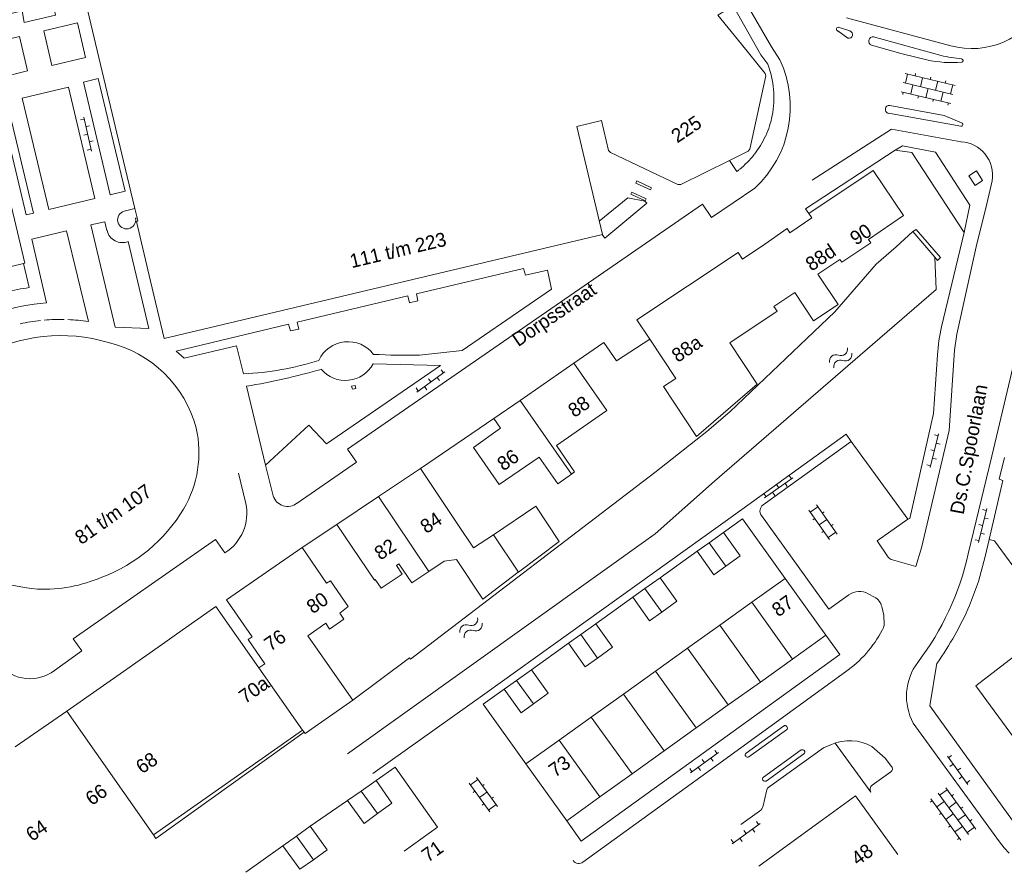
# Model space of a CAD drawing. Header units: metres. Extents: x 86385 to 87348, y 451052 to 451596.
# Tile 18 of 25: x 87032 to 87159, y 451052 to 451162. Entities that reach past the tile are written whole.
import ezdxf

# ---------------------------------------------------------------- set-up
doc = ezdxf.new("R2010")
doc.units = ezdxf.units.M
doc.linetypes.add('RI-HWA', pattern=[7.4, 5, -2.4])
for name, color, linetype, lineweight in [('B-WE-RI-HWA_TRANSPORTLEIDING-G', 150, 'RI-HWA', 18), ('bijgebouw', 8, 'Continuous', 0), ('dakrand', 8, 'Continuous', 0), ('hoofdgebouw', 8, 'Continuous', 0), ('huisnummer', 8, 'Continuous', 0), ('kant open verharding', 8, 'Continuous', 0), ('kant verharding', 8, 'Continuous', 0), ('kant water (FD)', 8, 'Continuous', 0), ('muur', 8, 'Continuous', 0), ('open verharding 2', 8, 'Continuous', 0), ('open verharding 4', 8, 'Continuous', 0), ('open verharding 6', 8, 'Continuous', 0), ('overig lijnvormig object', 8, 'Continuous', 0), ('straatnaam', 8, 'Continuous', 0), ('tussenmuur', 8, 'Continuous', 0), ('walbescherming', 8, 'Continuous', 0), ('water', 8, 'Continuous', 0)]:
    doc.layers.add(name, color=color, linetype=linetype, lineweight=lineweight)
doc.styles.add('Style-WORKING', font='WORKING.shx')

# ---------------------------------------------------------------- blocks, each defined once
blk = doc.blocks.new('OVTP6')
at = {"layer": 'open verharding 6', "color": 7, "linetype": 'Continuous', "lineweight": 0}
for p, q in [((0, 0), (4.5, 0)), ((0.25, 0), (0.25, 0.5)), ((1.25, 0), (1.25, -0.5)), ((2.25, 0), (2.25, 0.5)), ((3.25, 0), (3.25, -0.5)), ((4.25, 0), (4.25, 0.5))]:
    blk.add_line(p, q, dxfattribs=at)
blk = doc.blocks.new('OVTP4')
at = {"layer": 'open verharding 4', "color": 7, "linetype": 'Continuous', "lineweight": 0}
for p, q in [((1.3, 1.5), (1.3, 1.2)), ((3.3, 1.5), (3.3, 1.2)), ((5.3, 1.5), (5.3, 1.2)), ((0, 1.2), (6.6, 1.2)), ((0, 0), (6.6, 0)), ((0.3, 1.2), (0.3, 0)), ((1.3, 0), (1.3, -1.2)), ((2.3, 1.2), (2.3, 0)), ((3.3, 0), (3.3, -1.2)), ((4.3, 1.2), (4.3, 0)), ((5.3, 0), (5.3, -1.2)), ((6.3, 1.2), (6.3, 0)), ((0, -1.2), (6.6, -1.2)), ((0.3, -1.2), (0.3, -1.5)), ((2.3, -1.2), (2.3, -1.5)), ((4.3, -1.2), (4.3, -1.5)), ((6.3, -1.2), (6.3, -1.5))]:
    blk.add_line(p, q, dxfattribs=at)
blk = doc.blocks.new('OV2')
at = {"layer": 'open verharding 2', "color": 7, "linetype": 'Continuous', "lineweight": 0}
for p, q in [((0.27, -2.31), (0.27, 2.29)), ((0.27, 1.99), (1.47, 1.99)), ((1.47, -2.31), (1.47, 2.29)), ((-0.03, 0.99), (0.27, 0.99)), ((1.77, 0.99), (1.47, 0.99)), ((-0.03, -1.01), (0.27, -1.01)), ((0.27, -0.01), (1.47, -0.01)), ((1.77, -1.01), (1.47, -1.01)), ((0.27, -2.01), (1.47, -2.01))]:
    blk.add_line(p, q, dxfattribs=at)
blk = doc.blocks.new('WA')
at = {"layer": 'water', "color": 7, "linetype": 'Continuous', "lineweight": 0}
for centre, start, end in [((0.73, 0), 28.0724, 151.9274), ((2.23, 0.8), 208.0724, 331.9274), ((0.73, -0.9), 28.0724, 151.9274), ((2.23, -0.1), 208.0724, 331.9274)]:
    blk.add_arc(centre, 0.85, start, end, dxfattribs=at)
blk = doc.blocks.new('A$Cf75df683')
at = {"layer": 'bijgebouw', "linetype": 'Continuous', "lineweight": 13}
for p, q in [((87122.79, 451095.69), (87120.93, 451094.36)), ((87120.93, 451094.36), (87119.37, 451093.25)), ((87114.59, 451089.83), (87112.63, 451088.44)), ((87112.63, 451088.44), (87111.07, 451087.32)), ((87106.28, 451083.9), (87104.34, 451082.51)), ((87104.34, 451082.51), (87102.76, 451081.38)), ((87097.98, 451077.96), (87096.05, 451076.58)), ((87096.05, 451076.58), (87094.46, 451075.44)), ((87077.92, 451063.64), (87075.99, 451062.29)), ((87075.99, 451062.29), (87074.23, 451061.05)), ((87069.4, 451057.73), (87067.63, 451056.46)), ((87067.63, 451056.46), (87065.88, 451055.21))]:
    blk.add_line(p, q, dxfattribs=at)
at = {"layer": 'bijgebouw', "linetype": 'Continuous', "lineweight": 13, "flags": 128}
for points in [[(87123.11, 451091.33), (87124.96, 451092.67), (87122.79, 451095.69)], [(87119.37, 451093.25), (87121.56, 451090.21), (87123.11, 451091.33)], [(87114.82, 451085.39), (87116.78, 451086.79), (87114.59, 451089.83)], [(87111.07, 451087.32), (87113.24, 451084.27), (87114.82, 451085.39)], [(87106.52, 451079.47), (87108.47, 451080.85), (87106.28, 451083.9)], [(87102.76, 451081.38), (87104.93, 451078.33), (87106.52, 451079.47)], [(87098.23, 451073.54), (87100.15, 451074.92), (87097.98, 451077.96)], [(87094.46, 451075.44), (87096.65, 451072.4), (87098.23, 451073.54)], [(87078.08, 451059.37), (87079.93, 451060.72), (87077.92, 451063.64)], [(87074.23, 451061.05), (87076.35, 451058.11), (87078.08, 451059.37)], [(87069.81, 451053.42), (87071.59, 451054.69), (87069.4, 451057.73)], [(87065.88, 451055.21), (87068.07, 451052.19), (87069.81, 451053.42)]]:
    blk.add_lwpolyline(points, dxfattribs=at)
at = {"layer": 'dakrand', "linetype": 'Continuous', "lineweight": 0}
blk.add_line((87090.5, 451093.68), (87088.47, 451096.72), dxfattribs=at)
at = {"layer": 'dakrand', "linetype": 'Continuous', "lineweight": 0, "flags": 128}
for points in [[(87116.62, 451115.58), (87115.04, 451114.52), (87119.32, 451108.08), (87127.15, 451114.82), (87123.59, 451120.2)], [(87080.53, 451091.43), (87081.27, 451090.31), (87078.55, 451088.49), (87077.8, 451089.61)], [(87084.73, 451090.64), (87082.52, 451089.16), (87080.86, 451091.65)], [(87088.31, 451092.21), (87086.71, 451091.96), (87084.73, 451090.64)]]:
    blk.add_lwpolyline(points, dxfattribs=at)
at = {"layer": 'hoofdgebouw', "linetype": 'Continuous', "lineweight": 13}
for p, q in [((87047.03, 451136.31), (87046.74, 451137.53)), ((87029.32, 451129.71), (87032.38, 451130.44)), ((87113.26, 451120.64), (87116.62, 451115.58)), ((87103.46, 451117.55), (87096.53, 451112.75)), ((87096.53, 451112.75), (87093.14, 451110.4)), ((87083.65, 451103.96), (87078.24, 451100.35)), ((87088.47, 451096.72), (87083.65, 451103.96)), ((87078.24, 451100.35), (87072.83, 451096.73)), ((87093.06, 451095.4), (87090.5, 451093.68)), ((87080.53, 451091.43), (87080.86, 451091.65)), ((87130.76, 451089.76), (87126.44, 451086.67)), ((87135.99, 451082.41), (87130.76, 451089.76)), ((87126.44, 451086.67), (87122.3, 451083.7)), ((87122.3, 451083.7), (87118.15, 451080.74)), ((87131.69, 451079.34), (87135.99, 451082.41)), ((87118.15, 451080.74), (87114.01, 451077.77)), ((87127.55, 451076.37), (87131.69, 451079.34)), ((87114.01, 451077.77), (87109.86, 451074.8)), ((87123.41, 451073.4), (87127.55, 451076.37)), ((87109.86, 451074.8), (87105.71, 451071.84)), ((87031.29, 451068), (87037.98, 451072.61)), ((87119.26, 451070.43), (87123.41, 451073.4)), ((87105.71, 451071.84), (87101.57, 451068.87)), ((87068.4, 451070.15), (87049.17, 451056.62)), ((87068.4, 451070.15), (87068.64, 451069.88)), ((87115.12, 451067.46), (87119.26, 451070.43)), ((87101.57, 451068.87), (87097.25, 451065.78)), ((87110.97, 451064.5), (87115.12, 451067.46)), ((87097.25, 451065.78), (87102.54, 451058.45)), ((87106.83, 451061.53), (87110.97, 451064.5)), ((87102.54, 451058.45), (87106.83, 451061.53)), ((87139.83, 451061.66), (87135.58, 451058.57)), ((87145.32, 451054.09), (87139.83, 451061.66)), ((87135.58, 451058.57), (87131.47, 451055.58)), ((87085.84, 451057.6), (87081.54, 451054.53)), ((87049.17, 451056.62), (87049.47, 451056.17)), ((87131.47, 451055.58), (87127.35, 451052.58))]:
    blk.add_line(p, q, dxfattribs=at)
at = {"layer": 'hoofdgebouw', "linetype": 'Continuous', "lineweight": 13, "flags": 128}
for points in [[(87032.38, 451130.44), (87032.52, 451130.48), (87025.17, 451161.39), (87032.2, 451163.06), (87032.45, 451161.57), (87036.48, 451162.5), (87036.2, 451164.08), (87040.18, 451165.03)], [(87046.74, 451137.53), (87045.49, 451142.75), (87040.18, 451165.03)], [(87122.04, 451162.52), (87125.11, 451158.75), (87128.16, 451154.98), (87128.25, 451154.65), (87126.19, 451145.2), (87125.97, 451144.93), (87123.56, 451143.74)], [(87047.03, 451136.31), (87047.13, 451135.9), (87046.94, 451135.85), (87048.79, 451128.15), (87048.75, 451128.14), (87050.53, 451120.74), (87107.14, 451134.18), (87103.83, 451148.13), (87107.02, 451148.89), (87107.93, 451145.01), (87108.18, 451144.76), (87116.91, 451140.61), (87117.27, 451140.65), (87123.56, 451143.74)], [(87123.59, 451120.2), (87129.72, 451124.26), (87129.29, 451124.89), (87132, 451126.66), (87134.43, 451123.02), (87137.58, 451125.15), (87134.96, 451129.04), (87137.81, 451130.96), (87138.07, 451130.58), (87141.81, 451133.08), (87141.5, 451133.54), (87146.06, 451136.62), (87142.14, 451142.43), (87133.82, 451136.87)], [(87133.82, 451136.87), (87134.2, 451136.31), (87131.37, 451134.37), (87131, 451134.93), (87128.13, 451132.94), (87125.23, 451130.99), (87124.68, 451131.84), (87111.6, 451123.13), (87113.26, 451120.64)], [(87103.14, 451103.22), (87103.55, 451103.51), (87101.2, 451106.94), (87107.72, 451111.43), (87103.46, 451117.55)], [(87093.14, 451110.4), (87093.99, 451109.14), (87090.48, 451106.68), (87093.8, 451101.86), (87098.99, 451105.42), (87101.37, 451101.97), (87103.14, 451103.22)], [(87096.29, 451090.57), (87101.56, 451094.54), (87098.54, 451099.07), (87093.06, 451095.4)], [(87072.83, 451096.73), (87077.69, 451089.53), (87077.8, 451089.61)], [(87068.35, 451093.76), (87058.59, 451086.98), (87061.9, 451082.21), (87061.37, 451081.85), (87063.53, 451078.73), (87062.76, 451078.19)], [(87074.9, 451074.01), (87074.7, 451074.31), (87069.11, 451082.35), (87071.42, 451083.96), (87071.91, 451083.19), (87073.74, 451084.49), (87073.23, 451085.24), (87074.29, 451086.11), (87072.01, 451089.44), (87071.52, 451089.12), (87068.35, 451093.76)], [(87088.31, 451092.21), (87091.71, 451087.09), (87096.28, 451090.56), (87096.29, 451090.57)], [(87037.98, 451072.61), (87044.85, 451077.43), (87050.6, 451081.47), (87052.15, 451082.56), (87057.2, 451086.11), (87062.76, 451078.19)], [(87165.68, 451083.78), (87155.37, 451075.88), (87160.72, 451068.62), (87165.15, 451072.06), (87164.55, 451072.79), (87171.17, 451077.84), (87171.77, 451077.04), (87173.99, 451078.74), (87169.6, 451084.53)], [(87068.64, 451069.88), (87068.75, 451069.72), (87074.9, 451074.01)]]:
    blk.add_lwpolyline(points, dxfattribs=at)
at = {"layer": 'hoofdgebouw', "linetype": 'Continuous', "lineweight": 13}
for centre, radius, start, end in [((87037.19, 451099.86), 21.26, 73.1497, 119.1268), ((87039.71, 451105.15), 15.5, 15.0729, 76.4332), ((87040.53, 451106.02), 14.5, 329.6572, 12.5639), ((87036.95, 451116.26), 28.05, 240.8167, 264.3119), ((87034.78, 451108.22), 19.88, 268.2431, 292.8349)]:
    blk.add_arc(centre, radius, start, end, dxfattribs=at)
at = {"layer": 'hoofdgebouw', "linetype": 'Continuous', "lineweight": 13, "extrusion": (0, 0, -1)}
blk.add_arc((-87035.02, 451109.57), 21.04, 211.1012, 249.2043, dxfattribs=at)
at = {"layer": 'kant open verharding', "linetype": 'Continuous', "lineweight": 0}
for p, q in [((87152.14, 451158.56), (87138.67, 451162.14)), ((87138.87, 451159.52), (87137.54, 451160.46)), ((87142.18, 451159.69), (87150.89, 451157.3)), ((87153.43, 451148.15), (87144.09, 451149.83)), ((87144.5, 451147.77), (87134.23, 451141.21)), ((87153.47, 451146.16), (87144.5, 451147.77)), ((87144.98, 451145.07), (87145.9, 451145.63)), ((87124.53, 451142.33), (87123.56, 451143.74)), ((87156.82, 451138.15), (87157.48, 451141.12)), ((87154.59, 451137.97), (87153.88, 451134.42)), ((87155.44, 451132.58), (87156.82, 451138.15)), ((87033.1, 451127.31), (87032.38, 451130.44)), ((87061.17, 451114.57), (87063.62, 451104.37)), ((87064.63, 451100.42), (87063.62, 451104.37)), ((87061.09, 451099.44), (87060.14, 451103.34)), ((87130.56, 451070.68), (87125.73, 451067.19)), ((87126.06, 451066.69), (87130.93, 451070.2)), ((87132.82, 451067.59), (87127.95, 451064.08)), ((87143.68, 451066.55), (87141.96, 451068.02)), ((87128.29, 451063.58), (87133.17, 451067.1)), ((87128.36, 451062.25), (87127.9, 451060.37)), ((87127.46, 451059.68), (87125.03, 451057.95))]:
    blk.add_line(p, q, dxfattribs=at)
at = {"layer": 'kant open verharding', "linetype": 'Continuous', "lineweight": 0, "flags": 128}
for points in [[(87111.29, 451186.9), (87116.14, 451179.19), (87115.45, 451177.28), (87120.2, 451169.66), (87122.54, 451169.16), (87124.46, 451166.25), (87128.97, 451158.42), (87130.08, 451156.72)], [(87122.04, 451162.52), (87124.03, 451163.69), (87127.63, 451157.37), (87128.52, 451156.18)], [(87036.01, 451156.02), (87034.97, 451160.49), (87039.35, 451161.51), (87040.39, 451157.05), (87036.01, 451156.02)], [(87137.71, 451160.93), (87138.16, 451160.79), (87139.12, 451160.47)], [(87029.49, 451154.46), (87032.88, 451155.3), (87031.84, 451159.76), (87027.47, 451158.71), (87032.71, 451136.73), (87033.64, 451136.94), (87029.49, 451154.46)], [(87149.04, 451156.72), (87145.89, 451157.49), (87141.89, 451158.62)], [(87040.1, 451153.86), (87043.56, 451139.31), (87045.51, 451139.77), (87042.03, 451154.33), (87040.1, 451153.86)], [(87041.59, 451138.84), (87035.62, 451137.41), (87032.2, 451151.77), (87038.16, 451153.21), (87041.59, 451138.84)], [(87144.28, 451150.85), (87151.3, 451149.53), (87153.53, 451148.6)], [(87154.59, 451137.97), (87150.19, 451144.81), (87145.9, 451145.63)], [(87155.28, 451140.51), (87154.47, 451141.75), (87155.46, 451142.39), (87156.26, 451141.15), (87155.28, 451140.51)], [(87126.82, 451140.17), (87121.26, 451136.38), (87120.06, 451138.08), (87074.2, 451106.46), (87075.36, 451104.78), (87067.7, 451099.46)], [(87045.89, 451133.25), (87048.57, 451122.01), (87044.22, 451122.2), (87041.06, 451135.41), (87042.87, 451135.83), (87043.15, 451134.71)], [(87040.74, 451122.93), (87037.94, 451134.65), (87033.42, 451133.59), (87035.34, 451125.34)], [(87083.53, 451118.58), (87089.02, 451119.18), (87100.59, 451127.13), (87100.04, 451129.58), (87097.23, 451128.91), (87096.96, 451129.78), (87083.11, 451126.49), (87083.29, 451125.62), (87082.24, 451125.36), (87082.02, 451126.24), (87067.73, 451122.85), (87067.93, 451121.95), (87066.85, 451121.74), (87066.61, 451122.57), (87052.08, 451119.12), (87053.12, 451118.19), (87059.89, 451119.78), (87060.77, 451116.17)], [(87063.62, 451104.37), (87069.21, 451109.54), (87071.5, 451107.12), (87086.22, 451117.25), (87077.53, 451117.46)], [(87036.36, 451077.85), (87039.91, 451080.39), (87038.77, 451081.96), (87057.18, 451094.78), (87058.38, 451093.06)], [(87136.74, 451068.3), (87135.7, 451067.88), (87128.8, 451062.9)]]:
    blk.add_lwpolyline(points, dxfattribs=at)
at = {"layer": 'kant open verharding', "linetype": 'Continuous', "lineweight": 0, "extrusion": (0, 0, -1)}
for centre, radius, start, end in [((-87154.88, 451168.62), 10.43, 208.6334, 285.2093), ((-87137.63, 451160.69), 0.249, 291.3855, 107.3795), ((-87138.96, 451160), 0.49, 109.0161, 280.6202), ((-87142.11, 451159.14), 0.562, 292.9679, 96.6294), ((-87117.16, 451150.67), 14.27, 154.8946, 227.3937), ((-87117.34, 451151.89), 11.97, 159, 191.3543), ((-87152.39, 451172.46), 16.09, 265.7633, 282.0057), ((-87153.51, 451156.64), 0.234, 99.008, 254.9796), ((-87144.21, 451150.33), 0.521, 282.8726, 97.806), ((-87117.38, 451151.9), 11.94, 191.5055, 204.564), ((-87153.48, 451148.38), 0.233, 104.0129, 282.5668), ((-87117.41, 451151.87), 11.9, 204.8259, 217.8928), ((-87117.4, 451151.87), 11.91, 218.2974, 231.3123), ((-87117.05, 451152.28), 12.45, 231.7136, 233.0786), ((-87037.83, 451092.56), 35.07, 77.2226, 82.2477), ((-87037.09, 451099.32), 23.89, 92.4476, 98.7925), ((-87074.28, 451116.18), 4.15, 24.7401, 142.8074), ((-87044.54, 451210.64), 97.5, 254.3532, 260.1777), ((-87073.94, 451119.39), 4.07, 208.24, 319.7073), ((-87066.49, 451100.99), 1.95, 231.8581, 342.8266), ((-87130.74, 451070.44), 0.303, 54.4279, 230.5847), ((-87139.08, 451063.01), 5.78, 66.142, 119.948), ((-87125.9, 451066.94), 0.298, 236.5793, 55.4538), ((-87132.98, 451067.33), 0.303, 59.8159, 229.5939), ((-87128.14, 451063.84), 0.302, 239.0995, 52.0986), ((-87129.11, 451062.22), 0.746, 1.9586, 65.8243), ((-87126.73, 451060.63), 1.2, 192.4111, 232.659)]:
    blk.add_arc(centre, radius, start, end, dxfattribs=at)
at = {"layer": 'kant open verharding', "linetype": 'Continuous', "lineweight": 0}
for centre, radius, start, end in [((87155.03, 451174.38), 17.57, 256.3754, 265.1685), ((87153.21, 451141.84), 4.33, 350.4369, 86.5853), ((87045.16, 451135.18), 2.06, 192.9915, 290.8809), ((87037.3, 451099.69), 25.73, 94.3616, 151.3763), ((87037.14, 451099.58), 23.63, 88.8252, 95.111), ((87037.17, 451099.62), 23.6, 96.3245, 102.7913), ((87081.91, 451196.67), 78.1, 266.8269, 271.1863), ((87059.06, 451153.83), 37.7, 272.587, 287.6895), ((87055.19, 451098.18), 6.03, 301.9186, 12.1095), ((87033.2, 451082.1), 5.3, 221.4477, 306.6897)]:
    blk.add_arc(centre, radius, start, end, dxfattribs=at)
at = {"layer": 'kant verharding', "linetype": 'Continuous', "lineweight": 0}
for p, q in [((87153.88, 451134.42), (87150.96, 451122.26)), ((87152.94, 451121.29), (87155.44, 451132.58)), ((87152.94, 451121.29), (87152.64, 451119.25)), ((87083.65, 451103.96), (87093.14, 451110.4)), ((87127.91, 451099.26), (87139.26, 451107.44)), ((87139.26, 451107.44), (87146.59, 451097.41)), ((87091.94, 451074.85), (87124.39, 451098.11)), ((87068.35, 451093.76), (87072.83, 451096.73)), ((87157.09, 451094.78), (87156.57, 451092.56)), ((87114.59, 451089.83), (87119.37, 451093.25)), ((87155.73, 451089.35), (87156.57, 451092.56)), ((87154.57, 451086.25), (87155.73, 451089.35)), ((87142.31, 451087.32), (87141.48, 451087.78)), ((87106.28, 451083.9), (87111.07, 451087.32)), ((87097.98, 451077.96), (87102.76, 451081.38)), ((87077.5, 451064.55), (87091.94, 451074.85)), ((87141.84, 451062.16), (87137.22, 451068.49)), ((87144.51, 451065.44), (87143.68, 451066.55)), ((87141.98, 451063.06), (87144.42, 451064.77)), ((87069.4, 451057.73), (87074.23, 451061.05)), ((87061.1, 451051.79), (87065.88, 451055.21)), ((87159.04, 451054.93), (87159.68, 451054.28))]:
    blk.add_line(p, q, dxfattribs=at)
at = {"layer": 'kant verharding', "linetype": 'Continuous', "lineweight": 0, "flags": 128}
for points in [[(87133.82, 451136.87), (87133.37, 451137.5), (87144.98, 451145.07)], [(87144.98, 451145.07), (87147.13, 451144.75), (87153.88, 451134.42)], [(87163.37, 451130.42), (87157.44, 451105.55), (87154.38, 451092.91)], [(87144.61, 451092.13), (87147.63, 451091.3), (87148.35, 451093.7), (87151.94, 451108.84), (87152.64, 451119.25)], [(87150.42, 451118.64), (87149.93, 451111.07), (87149.54, 451109.33), (87146.86, 451097.47), (87146.59, 451097.41)], [(87124.39, 451098.11), (87138.63, 451108.37), (87139.26, 451107.44)], [(87159.09, 451105.36), (87158.38, 451102.55), (87158.87, 451102.41), (87157.09, 451094.78)], [(87138.98, 451087.63), (87136.39, 451085.76), (87127.68, 451097.87)], [(87130.76, 451089.76), (87125.23, 451097.44), (87122.79, 451095.69)], [(87146.59, 451097.41), (87142.62, 451094.59), (87144.07, 451092.5)], [(87157.09, 451094.78), (87157.8, 451094.6), (87161.71, 451089.27)], [(87143.54, 451083.86), (87143.49, 451085), (87143.23, 451086.12)], [(87102.54, 451058.45), (87104.41, 451055.81), (87120.95, 451067.75), (87137.83, 451079.93), (87135.99, 451082.41)], [(87150.36, 451078.81), (87149.44, 451073.28), (87161.47, 451056.61), (87161.74, 451056.42)], [(87104.62, 451053.09), (87121.88, 451065.6), (87138.55, 451077.68)], [(87094.46, 451075.44), (87091.74, 451073.5), (87097.25, 451065.78)], [(87147.3, 451071.04), (87158.43, 451055.73), (87159.04, 451054.93)], [(87085.84, 451057.6), (87080.38, 451065.37), (87077.92, 451063.64)]]:
    blk.add_lwpolyline(points, dxfattribs=at)
at = {"layer": 'kant verharding', "linetype": 'Continuous', "lineweight": 0}
for centre, radius, start, end in [((87171.41, 451117.37), 21.02, 166.5542, 176.5437), ((87128.49, 451098.45), 0.996, 125.7534, 215.6834), ((87119.31, 451100.71), 35.94, 322.6576, 347.4628), ((87144.85, 451093.05), 0.95, 214.878, 255.4233), ((87140.35, 451085.73), 2.34, 61.1002, 125.7753), ((87141.42, 451085.69), 1.86, 13.5729, 61.4256), ((87116.56, 451102.81), 41.46, 330.543, 336.4587), ((87142.08, 451083.88), 1.46, 327.1676, 359.2844), ((87129.77, 451090.22), 15.3, 304.9865, 332.2075), ((87116.74, 451102.71), 41.26, 324.6009, 330.545), ((87153.8, 451074.52), 7.37, 143.4734, 208.196), ((87144.14, 451065.15), 0.471, 306.4001, 37.9165), ((87142.36, 451062.54), 0.642, 125.7048, 216.0947), ((87104.1, 451053.81), 0.887, 215.6782, 306.4709)]:
    blk.add_arc(centre, radius, start, end, dxfattribs=at)
at = {"layer": 'kant water (FD)', "linetype": 'Continuous', "lineweight": 0}
for p, q in [((87074.9, 451074.01), (87082.21, 451079.5)), ((87049.47, 451056.17), (87068.64, 451069.88))]:
    blk.add_line(p, q, dxfattribs=at)
at = {"layer": 'kant water (FD)', "linetype": 'Continuous', "lineweight": 0, "flags": 128}
blk.add_lwpolyline([(87089.92, 451078.34), (87113.96, 451095.51), (87121.64, 451102.31)], dxfattribs=at)
at = {"layer": 'muur', "linetype": 'Continuous', "lineweight": 0}
for p, q in [((87145.09, 451132.57), (87147.25, 451134.54)), ((87147.25, 451134.54), (87150.07, 451131.25))]:
    blk.add_line(p, q, dxfattribs=at)
at = {"layer": 'muur', "linetype": 'Continuous', "lineweight": 0, "flags": 128}
for points in [[(87111.47, 451140.82), (87113.35, 451139.94), (87113.49, 451140.21), (87111.61, 451141.09), (87111.47, 451140.82)], [(87112.8, 451138.79), (87110.93, 451139.65), (87110.81, 451139.37), (87112.67, 451138.52), (87112.8, 451138.79)], [(87147.25, 451134.54), (87147.68, 451134.82), (87150.81, 451131.21), (87150.45, 451130.83), (87150.07, 451131.25)], [(87082.21, 451079.5), (87082.35, 451079.32), (87113.92, 451103.41), (87120.62, 451108.73), (87123.62, 451111.28), (87137.16, 451124.19), (87142.53, 451130.32), (87145.09, 451132.57)], [(87103.46, 451117.55), (87107.33, 451120.23), (87108.97, 451117.85), (87113.26, 451120.64)]]:
    blk.add_lwpolyline(points, dxfattribs=at)
at = {"layer": 'overig lijnvormig object', "linetype": 'Continuous', "lineweight": 0}
for p, q in [((87046.74, 451137.53), (87045.36, 451137.2)), ((87046.84, 451136.27), (87047.03, 451136.31))]:
    blk.add_line(p, q, dxfattribs=at)
at = {"layer": 'overig lijnvormig object', "linetype": 'Continuous', "lineweight": 0, "flags": 128}
for points in [[(87107.1, 451134.17), (87107.47, 451133.71), (87112.87, 451138.22), (87112.64, 451138.48), (87110.44, 451138.93), (87106.74, 451135.88)], [(87074.75, 451114.58), (87074.86, 451114.18), (87075.3, 451114.28), (87075.19, 451114.68), (87074.75, 451114.58)]]:
    blk.add_lwpolyline(points, dxfattribs=at)
at = {"layer": 'overig lijnvormig object', "linetype": 'Continuous', "lineweight": 0}
blk.add_arc((87045.69, 451136.07), 1.17, 106.0732, 9.5476, dxfattribs=at)
at = {"layer": 'tussenmuur', "linetype": 'Continuous', "lineweight": 0}
for p, q in [((87103.14, 451103.22), (87096.53, 451112.75)), ((87078.24, 451100.35), (87084.73, 451090.64)), ((87093.06, 451095.4), (87096.29, 451090.57)), ((87123.11, 451091.33), (87120.93, 451094.36)), ((87114.82, 451085.39), (87112.63, 451088.44)), ((87126.44, 451086.67), (87131.69, 451079.34)), ((87122.3, 451083.7), (87127.55, 451076.37)), ((87106.52, 451079.47), (87104.34, 451082.51)), ((87118.15, 451080.74), (87123.41, 451073.4)), ((87062.76, 451078.19), (87068.4, 451070.15)), ((87114.01, 451077.77), (87119.26, 451070.43)), ((87098.23, 451073.54), (87096.05, 451076.58)), ((87109.86, 451074.8), (87115.12, 451067.46)), ((87049.17, 451056.62), (87037.98, 451072.61)), ((87105.71, 451071.84), (87110.97, 451064.5)), ((87101.57, 451068.87), (87106.83, 451061.53)), ((87078.08, 451059.37), (87075.99, 451062.29)), ((87069.81, 451053.42), (87067.63, 451056.46))]:
    blk.add_line(p, q, dxfattribs=at)
at = {"layer": 'walbescherming', "linetype": 'Continuous', "lineweight": 0}
blk.add_line((87089.92, 451078.34), (87074.21, 451067.11), dxfattribs=at)
at = {"layer": 'walbescherming', "linetype": 'Continuous', "lineweight": 0, "flags": 128}
blk.add_lwpolyline([(87121.64, 451102.31), (87142.04, 451119.98), (87150.24, 451127.06), (87150.07, 451131.25)], dxfattribs=at)
at = {"layer": 'open verharding 2', "linetype": 'Continuous', "lineweight": 0}
for p, rotation in [((87136.36, 451097.51), 215.3112134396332), ((87092.46, 451062.3), 215.804105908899)]:
    blk.add_blockref('OV2', p, dxfattribs=dict(at, rotation=rotation))
at = {"layer": 'open verharding 4', "linetype": 'Continuous', "lineweight": 0}
for p, rotation in [((87146, 451153.79), 346.7004156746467), ((87150.53, 451061.99), 306.090567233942)]:
    blk.add_blockref('OVTP4', p, dxfattribs=dict(at, rotation=rotation))
at = {"layer": 'open verharding 6', "linetype": 'Continuous', "lineweight": 0}
for p, rotation in [((87041.14, 451144.94), 102.8271234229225), ((87083.16, 451113.8), 35.96415629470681), ((87149.5, 451104.06), 76.17220496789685), ((87128.09, 451100.16), 35.31121343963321), ((87155.72, 451094.39), 76.22785456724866), ((87118.51, 451064.63), 35.93051893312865), ((87151.71, 451066.78), 306.090567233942), ((87123.89, 451055.46), 35.93051893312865)]:
    blk.add_blockref('OVTP6', p, dxfattribs=dict(at, rotation=rotation))
at = {"layer": 'water', "linetype": 'Continuous', "lineweight": 0}
for p, rotation in [((87136.75, 451117.34), 39.48286402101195), ((87089, 451082.46), 39.88630032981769)]:
    blk.add_blockref('WA', p, dxfattribs=dict(at, rotation=rotation))
at = {"layer": 'huisnummer', "linetype": 'Continuous', "lineweight": 0, "style": 'Style-WORKING'}
for s, rotation, p in [('225', 33.706, (87116.81, 451145.93)), ('111 t/m 223', 13.3553, (87074.76, 451129.82)), ('90', 33.1656, (87139.89, 451132.71)), ('88d', 33.706, (87134.16, 451129.36)), ('88a', 33.706, (87116.87, 451117.57)), ('88', 34.6118, (87103.51, 451110.46)), ('86', 34.6118, (87094.35, 451103.56)), ('81 t/m 107', 35.1047, (87039.82, 451094.04)), ('84', 33.706, (87084.39, 451095.47)), ('82', 33.706, (87078.46, 451092.03)), ('80', 34.8184, (87069.73, 451085.1)), ('87', 35.6776, (87129.86, 451084.7)), ('76', 34.8184, (87064.26, 451080.27)), ('70a', 34.7713, (87060.99, 451073.5)), ('68', 34.6118, (87047.68, 451064.43)), ('73', 35.6776, (87101.03, 451063.98)), ('66', 34.6118, (87041.17, 451060.33)), ('64', 34.6118, (87033.47, 451055.7)), ('71', 35.5177, (87084.61, 451053)), ('48', 36.0906, (87140.14, 451052.58))]:
    blk.add_text(s, height=1.8, rotation=rotation, dxfattribs=at).set_placement(p)
at = {"layer": 'straatnaam', "linetype": 'Continuous', "lineweight": 13, "style": 'Style-WORKING'}
for s, rotation, p in [('Dorpsstraat', 34.2783, (87096.27, 451119.61)), ('Ds.C.Spoorlaan', 79.4543, (87153.8, 451097.92))]:
    blk.add_text(s, height=1.8, rotation=rotation, dxfattribs=at).set_placement(p)

msp = doc.modelspace()

# ---------------------------------------------------------------- block references
at = {"layer": 'B-WE-RI-HWA_TRANSPORTLEIDING-G'}
msp.add_blockref('A$Cf75df683', (0, 0), dxfattribs=at)

doc.saveas('drawing.dxf')
